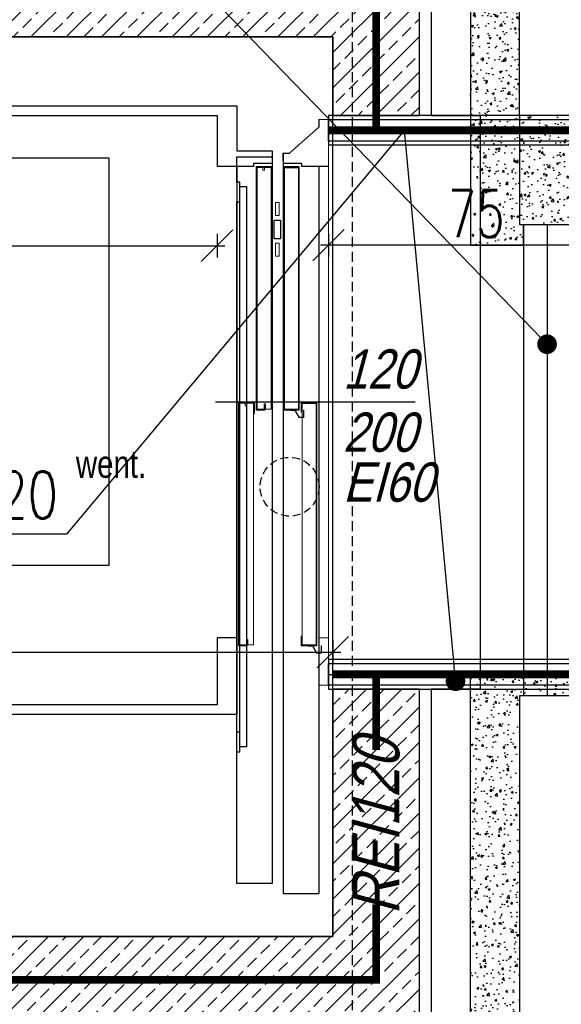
# Model space of a CAD drawing. Header units: millimetres. Extents: x -1256 to 4744, y -2264 to 706.
# Tile 14 of 62: x -158 to -20, y -68 to 182. Entities that reach past the tile are written whole.
import ezdxf
from ezdxf import colors
from ezdxf.entities.mleader import LeaderData, LeaderLine
from ezdxf.enums import TextEntityAlignment as Align
from ezdxf.math import Vec2, Vec3

# ---------------------------------------------------------------- set-up
doc = ezdxf.new("R2010")
doc.units = ezdxf.units.MM
doc.header["$LTSCALE"] = 0.2
for name, pattern in [('DASHED', [19.05, 12.7, -6.35]), ('DASHEDX2', [1.5, 1, -0.5]), ('HIDDEN', [0.375, 0.25, -0.125])]:
    doc.linetypes.add(name, pattern=pattern)
for name, color, linetype in [('-md_kominy', 35, 'Continuous'), ('A-KomentSymb', 11, 'Continuous'), ('A-KOMENTWYM', 30, 'Continuous'), ('A-ocieplenie', 6, 'Continuous'), ('A-opis', 7, 'Continuous'), ('A-rozbiórki', 252, 'Continuous'), ('A-widok', 41, 'Continuous'), ('A-winda', 12, 'Continuous'), ('A-wyposażenie', 203, 'Continuous'), ('A-ściany', 140, 'Continuous'), ('C00-00-00', 7, 'Continuous')]:
    doc.layers.add(name, color=color, linetype=linetype)
doc.layers.add('_p.poż.', color=7, linetype='Continuous', true_color=0xf20000)
doc.layers.add('_pomoc', color=15, linetype='Continuous', plot=False)
doc.layers.add('A-KOMENTWYM - DETAL', color=30, linetype='Continuous', lineweight=5)
doc.styles.add('Arch-Dim', font='romans.shx', dxfattribs={"width": 0.75})
doc.styles.add('Arial-2', font='arial.ttf', dxfattribs={"width": 0.8, "oblique": 15})
doc.styles.add('STYLE1', font='simplex.shx')
doc.styles.add('TXT', font='romans.shx', dxfattribs={"width": 0.7})
doc.linetypes.add('BATTING', pattern='A,0.0001,-0.1,[134,ltypeshp.shx,S=0.1,R=0,X=-0.1,Y=0],-0.2,[134,ltypeshp.shx,S=0.1,R=180,X=0.1,Y=0],-0.1', length=0.4001)
doc.linetypes.add('LINIA LIKW.', pattern='A,0.3,[137,RODZLIN.shx,S=0.06,R=0,X=-0.1,Y=0],0.3', length=0.6)
doc.dimstyles.new('1-50', dxfattribs={"dimtxt": 12, "dimasz": 8, "dimexe": 3, "dimexo": 0, "dimgap": 2, "dimtad": 1, "dimrnd": 0.5, "dimzin": 12, "dimdsep": 46, "dimtxsty": 'TXT', "dimblk": 'OBLIQUE', "dimcen": 0.125, "dimdle": 2, "dimclrd": 256, "dimclre": 256, "dimclrt": 7, "dimazin": 0, "dimtfac": 1, "dimtix": 1, "dimtmove": 1, "dimatfit": 2, "dimfxl": 3, "dimfxlon": 1, "dimtvp": 10, "dimtolj": 1, "dimtzin": 0, "dimarcsym": 0})

# ---------------------------------------------------------------- blocks, each defined once
blk = doc.blocks.new('_Dot')
at = {"color": 0, "linetype": 'ByBlock', "lineweight": -2}
blk.add_line((-0.5, 0), (-1, 0), dxfattribs=at)
at = {"color": 0, "linetype": 'ByBlock', "const_width": 0.5}
blk.add_lwpolyline([(-0.25, 0, 1), (0.25, 0, 1)], format="xyb", close=True, dxfattribs=at)
blk = doc.blocks.new('strz-went')
blk.add_lwpolyline([(0, 0, 0, 1, 0), (0, 1.771, 0, 0, 0), (0, 3.421, 0, 0, 0)], format="xyseb")
at = {"style": 'STYLE1', "width": 0.8, "flags": 4}
blk.add_attdef('NUMBER', (0.324, 2.406), '', height=1, dxfattribs=at)
blk = doc.blocks.new('_Oblique')
at = {"color": 0, "linetype": 'ByBlock', "lineweight": -2}
blk.add_line((-0.5, -0.5), (0.5, 0.5), dxfattribs=at)
blk = doc.blocks.new('*D301')
at = {"layer": 'A-KOMENTWYM - DETAL', "lineweight": -2}
for p, q in [((-398.5, 24.42), (-398.5, 18.42)), ((-78.5, 24.42), (-78.5, 18.42)), ((-400.5, 21.42), (-76.5, 21.42))]:
    blk.add_line(p, q, dxfattribs=at)
at = {"layer": 'Defpoints', "color": 0}
for p in [(-398.5, 178), (-78.5, 178), (-78.5, 21.42)]:
    blk.add_point(p, dxfattribs=at)
at = {"layer": 'A-KOMENTWYM - DETAL', "lineweight": -2, "xscale": 8, "yscale": 8, "zscale": 8, "rotation": 180}
blk.add_blockref('_Oblique', (-398.5, 21.42), dxfattribs=at)
at = {"layer": 'A-KOMENTWYM - DETAL', "lineweight": -2, "xscale": 8, "yscale": 8, "zscale": 8}
blk.add_blockref('_Oblique', (-78.5, 21.42), dxfattribs=at)
at = {"layer": 'A-KOMENTWYM - DETAL', "color": 7, "insert": (-238.5, 29.42), "char_height": 12, "attachment_point": 5, "style": 'TXT'}
blk.add_mtext('\\A1;320', dxfattribs=at)
blk = doc.blocks.new('*D316')
at = {"layer": 'A-KOMENTWYM', "lineweight": -2}
for p, q in [((-79.63, 127.99), (-79.63, 121.99)), ((-4.5, 127.99), (-4.5, 121.99)), ((-2.5, 124.99), (-81.63, 124.99))]:
    blk.add_line(p, q, dxfattribs=at)
at = {"layer": 'Defpoints', "color": 0}
for p in [(-4.5, 160.5), (-79.63, 150.5), (-79.63, 124.99)]:
    blk.add_point(p, dxfattribs=at)
at = {"layer": 'A-KOMENTWYM', "lineweight": -2, "xscale": 8, "yscale": 8, "zscale": 8, "rotation": 180}
blk.add_blockref('_Oblique', (-79.63, 124.99), dxfattribs=at)
at = {"layer": 'A-KOMENTWYM', "lineweight": -2, "xscale": 8, "yscale": 8, "zscale": 8}
blk.add_blockref('_Oblique', (-4.5, 124.99), dxfattribs=at)
at = {"layer": 'A-KOMENTWYM', "color": 7, "insert": (-42.06, 132.99), "char_height": 12, "attachment_point": 5, "style": 'TXT'}
blk.add_mtext('\\A1;75', dxfattribs=at)
blk = doc.blocks.new('*D374')
at = {"layer": 'A-KOMENTWYM - DETAL', "lineweight": -2}
for p, q in [((60.5, -80.14), (60.5, -86.14)), ((320.5, -80.14), (320.5, -86.14)), ((58.5, -83.14), (322.5, -83.14))]:
    blk.add_line(p, q, dxfattribs=at)
at = {"layer": 'Defpoints', "color": 0}
for p in [(60.5, -50), (320.5, -50), (320.5, -83.14)]:
    blk.add_point(p, dxfattribs=at)
at = {"layer": 'A-KOMENTWYM - DETAL', "lineweight": -2, "xscale": 8, "yscale": 8, "zscale": 8, "rotation": 180}
blk.add_blockref('_Oblique', (60.5, -83.14), dxfattribs=at)
at = {"layer": 'A-KOMENTWYM - DETAL', "lineweight": -2, "xscale": 8, "yscale": 8, "zscale": 8}
blk.add_blockref('_Oblique', (320.5, -83.14), dxfattribs=at)
at = {"layer": 'A-KOMENTWYM - DETAL', "color": 7, "insert": (190.5, -75.14), "char_height": 12, "attachment_point": 5, "style": 'TXT'}
blk.add_mtext('\\A1;260', dxfattribs=at)
blk = doc.blocks.new('szyb-szkło_150-I piętro2')
at = {"layer": 'A-ściany', "transparency": 33554687}
h = blk.add_hatch(dxfattribs=at)
h.set_pattern_fill('ANSI33-METRIC', color=14)
h.set_pattern_definition([(45, (428.5, -207.997), (-4.49013, 4.49013), []), (45, (432.99, -207.997), (-4.49013, 4.49013), [3.175, -1.5875])])
h.paths.add_polyline_path([(350, -196), (350, -259), (30, -259), (30, -30), (350, -30), (350, -50), (372, -50.003), (372, -8), (8, -8), (8, -281), (372, -281), (372, -196)])
at = {"layer": '_p.poż.', "linetype": 'DASHEDX2', "ltscale": 10}
for points in [[(207.933, -19, 2, 2, 0), (361, -19, 2, 2, 0), (361, -53.751, 2, 2, 0)], [(350, -192.25, 2, 2, 0), (420.25, -192.25, 2, 2, 0), (420.25, -197.747, 2, 2, 0)], [(361, -211.512, 2, 2, 0), (361, -192.25, 2, 2, 0)], [(230.134, -270, 2, 2, 0), (361, -270, 2, 2, 0), (361, -250.781, 0, 0, 0)]]:
    blk.add_lwpolyline(points, format="xyseb", dxfattribs=at)
at = {"layer": '_p.poż.', "linetype": 'DASHEDX2', "ltscale": 10, "const_width": 2}
blk.add_lwpolyline([(424, -53.75), (348.874, -53.75)], dxfattribs=at)
at = {"layer": 'A-widok', "transparency": 33554679}
blk.add_lwpolyline([(30, -30), (30, -259), (350, -259), (350, -30)], close=True, dxfattribs=at)
at = {"layer": 'A-widok', "color": 14, "transparency": 33554679}
blk.add_lwpolyline([(375, -50), (387.5, -50), (387.5, -196), (375, -196)], dxfattribs=at)
at = {"layer": 'A-winda', "linetype": 'Continuous', "lineweight": 15}
for p, q in [((348.874, -51), (346.374, -51)), ((348.874, -63), (348.874, -51)), ((330.5, -125), (330.5, -63)), ((330.5, -63), (334.5, -63)), ((334.5, -63), (330.5, -63)), ((334.38, -63.12), (330.62, -63.12)), ((330.62, -63.12), (330.62, -124.88)), ((332.134, -63.2), (330.675, -63.2)), ((330.675, -63.2), (330.675, -124.76)), ((332.134, -63.887), (332.134, -63.2)), ((332.621, -63.887), (332.134, -63.887)), ((332.621, -63.2), (332.621, -63.887)), ((334.28, -63.2), (332.621, -63.2)), ((334.28, -124.76), (334.28, -63.2)), ((334.38, -65.9), (334.38, -63.12)), ((334.5, -63), (334.5, -65.9)), ((334.5, -63), (334.5, -63.03)), ((337.374, -65.5), (337.374, -63.121)), ((337.494, -65.5), (337.494, -63.121)), ((339.453, -63), (337.495, -63)), ((337.495, -63), (341.254, -63)), ((337.495, -63.12), (341.254, -63.12)), ((337.671, -63.22), (337.671, -124.834)), ((341.254, -63.12), (341.254, -124.879)), ((341.374, -63.121), (341.374, -124.879)), ((346.639, -63), (348.874, -63)), ((348.874, -63), (348.874, -183)), ((334.5, -65.9), (334.38, -65.9)), ((337.494, -65.5), (337.374, -65.5)), ((336.29, -72.175), (335.34, -72.175)), ((335.34, -75.475), (335.34, -72.175)), ((336.29, -75.475), (336.29, -72.175)), ((335.34, -75.475), (336.29, -75.475)), ((336.29, -82.525), (335.34, -82.525)), ((335.34, -85.825), (335.34, -82.525)), ((336.29, -85.825), (336.29, -82.525)), ((335.34, -85.825), (336.29, -85.825)), ((337.374, -122.5), (337.494, -122.5)), ((337.374, -124.879), (337.374, -122.5)), ((337.494, -124.879), (337.494, -122.5)), ((326, -123), (330, -123)), ((326, -123), (326, -185)), ((330, -123), (326, -123)), ((326.12, -184.88), (326.12, -123.12)), ((326.12, -123.12), (329.88, -123.12)), ((326.175, -184.76), (326.175, -123.2)), ((326.175, -123.2), (327.633, -123.2)), ((327.633, -123.2), (327.633, -123.887)), ((327.633, -123.887), (328.121, -123.887)), ((328.121, -123.887), (328.121, -123.2)), ((328.121, -123.2), (329.78, -123.2)), ((329.78, -123.2), (329.78, -184.76)), ((329.88, -123.12), (329.88, -125.9)), ((330, -125.9), (330, -123)), ((330, -123.03), (330, -123)), ((332.7, -125), (330.5, -125)), ((330.62, -124.88), (332.58, -124.88)), ((330.675, -124.76), (332.48, -124.76)), ((332.48, -123.37), (332.8, -123.37)), ((332.48, -124.76), (332.48, -123.37)), ((332.58, -123.8), (332.7, -123.8)), ((332.58, -124.88), (332.58, -123.8)), ((332.7, -123.8), (332.7, -125)), ((332.8, -123.37), (332.8, -124.76)), ((332.8, -124.76), (334.28, -124.76)), ((341.253, -124.88), (337.495, -124.88)), ((341.253, -125), (337.495, -125)), ((339.224, -125.1), (339.224, -125)), ((340.318, -125.1), (339.224, -125.1)), ((341.333, -126.845), (340.327, -125.105)), ((341.42, -126.795), (340.414, -125.055)), ((341.875, -125.5), (341.875, -123.121)), ((341.995, -125.5), (341.995, -123.121)), ((343.954, -123), (341.996, -123)), ((341.996, -123), (345.755, -123)), ((341.996, -123.12), (345.755, -123.12)), ((342.172, -123.22), (342.172, -184.834)), ((342.524, -125), (342.624, -125)), ((342.524, -125), (342.524, -126.79)), ((342.624, -125), (342.624, -126.79)), ((345.755, -123.12), (345.755, -184.879)), ((345.875, -123.121), (345.875, -184.879)), ((329.88, -125.9), (330, -125.9)), ((342.514, -126.8), (341.428, -126.8)), ((342.514, -126.9), (341.428, -126.9)), ((341.995, -125.5), (341.875, -125.5)), ((341.875, -182.5), (341.995, -182.5)), ((341.875, -184.879), (341.875, -182.5)), ((341.995, -184.879), (341.995, -182.5)), ((326, -185), (328.2, -185)), ((328.08, -184.88), (326.12, -184.88)), ((327.98, -184.76), (326.175, -184.76)), ((327.98, -183.37), (327.98, -184.76)), ((328.3, -183.37), (327.98, -183.37)), ((328.08, -183.8), (328.08, -184.88)), ((328.2, -183.8), (328.08, -183.8)), ((328.2, -185), (328.2, -183.8)), ((328.3, -184.76), (328.3, -183.37)), ((329.78, -184.76), (328.3, -184.76)), ((345.754, -184.88), (341.996, -184.88)), ((345.754, -185), (341.996, -185)), ((343.725, -185.1), (343.725, -185)), ((344.819, -185.1), (343.725, -185.1)), ((345.834, -186.845), (344.828, -185.105)), ((345.92, -186.795), (344.914, -185.055)), ((346.374, -183), (346.374, -195)), ((348.874, -183), (346.374, -183)), ((347.025, -185), (347.125, -185)), ((347.025, -185), (347.025, -186.79)), ((347.125, -185), (347.125, -186.79)), ((348.874, -195), (348.874, -183)), ((347.015, -186.8), (345.929, -186.8)), ((347.015, -186.9), (345.929, -186.9)), ((346.374, -195), (348.874, -195))]:
    blk.add_line(p, q, dxfattribs=at)
at = {"layer": 'A-winda'}
for p, q in [((346.374, -51), (346.374, -53)), ((338.919, -59.574), (346.374, -53)), ((337.374, -59.574), (337.374, -248)), ((337.374, -61.5), (337.374, -59.574)), ((337.374, -59.574), (338.919, -59.574)), ((325.5, -67), (325.5, -60.5)), ((325.5, -60.5), (334.5, -60.5)), ((334.5, -60.5), (334.5, -245.5)), ((342.074, -62.233), (337.374, -62.233)), ((342.074, -63), (342.074, -62.233)), ((337.671, -63.22), (341.236, -63.22)), ((341.236, -63.22), (341.236, -124.834)), ((348.874, -63), (342.074, -63)), ((346.374, -63), (346.374, -248)), ((326.327, -67), (325.5, -67)), ((326.327, -72), (326.327, -67)), ((326.327, -68.055), (328.027, -68.055)), ((328.027, -68.055), (328.027, -210.707)), ((325.5, -245.5), (325.5, -72)), ((325.5, -72), (326.327, -72)), ((326.327, -210.707), (326.327, -72)), ((341.236, -124.834), (337.671, -124.834)), ((342.172, -123.22), (345.736, -123.22)), ((345.736, -123.22), (345.736, -184.834)), ((325.5, -183), (320.5, -183)), ((345.736, -184.834), (342.172, -184.834)), ((326.327, -210.461), (326.327, -205.461)), ((326.327, -207), (325.5, -207)), ((326.327, -212), (326.327, -207)), ((325.5, -212), (326.327, -212)), ((328.027, -210.707), (326.327, -210.707)), ((334.5, -245.5), (325.5, -245.5)), ((337.374, -248), (346.374, -248))]:
    blk.add_line(p, q, dxfattribs=at)
at = {"layer": 'A-winda', "ltscale": 5}
for p in [(355.259, -123), (370.927, -123)]:
    blk.add_line(p, (320.079, -123), dxfattribs=at)
at = {"layer": 'A-winda'}
for points in [[(325.5, -63), (325.5, -202.5), (55.5, -202.5), (55.5, -47.5)], [(55.5, -47.5), (55.5, -47.5), (325.5, -47.5), (325.5, -59)], [(60.5, -200), (60.5, -50), (320.5, -50), (320.5, -63)], [(325.5, -59), (334.5, -59), (334.5, -62.233), (329.8, -62.233), (329.8, -63), (320.5, -63)], [(320.5, -183), (320.5, -200), (60.5, -200), (60.5, -200)]]:
    blk.add_lwpolyline(points, dxfattribs=at)
blk.add_lwpolyline([(335.03, -81.4), (335.03, -76.6), (336.614, -76.6), (336.614, -81.4)], close=True, dxfattribs=at)
at = {"layer": 'A-winda', "linetype": 'Continuous', "lineweight": 15}
for centre, radius, start, end in [((337.495, -63.121), 0.121, 90, 180), ((337.495, -63.121), 0.001, 90, 180), ((341.253, -63.121), 0.121, 0, 90), ((337.495, -124.879), 0.121, 180, 270), ((337.495, -124.879), 0.001, 180, 270), ((340.318, -125.11), 0.11, 30.0351, 90), ((340.318, -125.11), 0.01, 30.0351, 90), ((341.253, -124.879), 0.001, 270, 0), ((341.253, -124.879), 0.121, 270, 0), ((341.996, -123.121), 0.121, 90, 180), ((341.996, -123.121), 0.001, 90, 180), ((345.754, -123.121), 0.121, 0, 90), ((341.428, -126.79), 0.11, 210.0351, 270), ((341.428, -126.79), 0.01, 210.0351, 270), ((342.514, -126.79), 0.01, 270, 0), ((342.514, -126.79), 0.11, 270, 0), ((341.996, -184.879), 0.121, 180, 270), ((341.996, -184.879), 0.001, 180, 270), ((344.819, -185.11), 0.11, 30.0351, 90), ((344.819, -185.11), 0.01, 30.0351, 90), ((345.754, -184.879), 0.001, 270, 0), ((345.754, -184.879), 0.121, 270, 0), ((345.929, -186.79), 0.11, 210.0351, 270), ((345.929, -186.79), 0.01, 210.0351, 270), ((347.015, -186.79), 0.01, 270, 0), ((347.015, -186.79), 0.11, 270, 0)]:
    blk.add_arc(centre, radius, start, end, dxfattribs=at)
at = {"layer": 'A-wyposażenie'}
blk.add_lwpolyline([(292.941, -60.809), (292.941, -164.509), (75.441, -164.509), (75.441, -60.809)], close=True, dxfattribs=at)
at = {"layer": 'A-ściany'}
blk.add_lwpolyline([(350, -196), (350, -259), (30, -259), (30, -30), (350, -30), (350, -50), (372, -50.003), (372, -8), (8, -8), (8, -281), (372, -281), (372, -196)], close=True, dxfattribs=at)
at = {"style": 'Arial-2', "oblique": 15, "width": 0.8}
for s, p in [('120', (352.561, -119.521)), ('200', (352.561, -135.61))]:
    blk.add_text(s, height=10, dxfattribs=at).set_placement(p)
at = {"layer": '_p.poż.', "style": 'Arial-2', "oblique": 15, "width": 0.8}
blk.add_text('EI60', height=10, dxfattribs=at).set_placement((352.561, -148.314))
at = {"layer": '_p.poż.', "insert": (361, -231.125), "char_height": 12, "width": 129.01457, "attachment_point": 5, "rotation": 90, "style": 'Arial-2'}
blk.add_mtext('\\pxt4;REI120', dxfattribs=at)
at = {"layer": 'A-KOMENTWYM - DETAL'}
dim = blk.add_linear_dim(base=(320.5, -83.142), p1=(60.5, -50), p2=(320.5, -50), dimstyle='1-50', override={"dimtxt": 12}, dxfattribs=at)
dim.commit()
dim.dimension.update_dxf_attribs({"geometry": '*D374', "text_midpoint": (190.5, -75.142)})

msp = doc.modelspace()

# ---------------------------------------------------------------- hatches: boundary and pattern name
at = {"layer": 'A-rozbiórki', "transparency": 33554687}
h = msp.add_hatch(dxfattribs=at)
h.set_pattern_fill('AR-CONC', color=256, scale=0.03)
h.set_pattern_definition([(50, (-1529.792, -92.1617), (5.46555, -0.478145), [0.571576, -6.286576]), (355, (-1529.792, -92.1617), (-1.057356, 5.731658), [0.457276, -5.029276]), (100.4501, (-1529.3367, -92.2016), (4.408383, 5.253443), [0.485699, -5.342687]), (46.1842, (-1529.792, -90.638), (8.132395, -1.2613), [0.857326, -9.42975]), (96.6355, (-1529.1145, -90.743), (7.12218, 7.422785), [0.72855, -8.01403]), (351.1842, (-1529.792, -90.638), (7.122136, 7.42282), [0.685876, -7.543876]), (21, (-1529.03, -91.0187), (4.548469, -3.067946), [0.571576, -6.286576]), (326, (-1529.03, -91.0187), (1.854084, 5.525658), [0.457276, -5.029276]), (71.4514, (-1528.651, -91.2744), (6.402523, 2.457684), [0.485699, -5.342687]), (37.5, (-1529.7922, -92.1617), (0.0926722, 2.536758), [7.6e-05, -4.968316, 7.6e-05, -5.105476, 7.6e-05, -5.0474956]), (7.5, (-1529.7922, -92.1617), (2.0046555, 3.0055027), [7.6e-05, -2.910916, 7.6e-05, -4.854016, 7.6e-05, -1.9232956]), (327.5, (-1531.4914, -92.1617), (4.0677036, -0.171763), [7.6e-05, -1.905076, 7.6e-05, -5.943676, 7.6e-05, -7.886776]), (317.5, (-1532.2534, -92.1617), (4.443874, 0.762908), [7.6e-05, -2.476576, 7.6e-05, -3.947236, 7.6e-05, -5.600776])])
h.paths.add_polyline_path([(-4.5, 157.997), (-31, 157.997), (-31, 210.356), (-43.5, 210.356), (-43.5, 125), (-30, 125), (-30, 130.25), (-4.5, 130.25)])
h = msp.add_hatch(dxfattribs=at)
h.set_pattern_fill('AR-CONC', color=256, scale=0.03)
h.set_pattern_definition([(50, (-1529.792, -92.1617), (5.46555, -0.478145), [0.571576, -6.286576]), (355, (-1529.792, -92.1617), (-1.057356, 5.731658), [0.457276, -5.029276]), (100.4501, (-1529.3367, -92.2016), (4.408383, 5.253443), [0.485699, -5.342687]), (46.1842, (-1529.792, -90.638), (8.132395, -1.2613), [0.857326, -9.42975]), (96.6355, (-1529.1145, -90.743), (7.12218, 7.422785), [0.72855, -8.01403]), (351.1842, (-1529.792, -90.638), (7.122136, 7.42282), [0.685876, -7.543876]), (21, (-1529.03, -91.0187), (4.548469, -3.067946), [0.571576, -6.286576]), (326, (-1529.03, -91.0187), (1.854084, 5.525658), [0.457276, -5.029276]), (71.4514, (-1528.651, -91.2744), (6.402523, 2.457684), [0.485699, -5.342687]), (37.5, (-1529.7922, -92.1617), (0.0926722, 2.536758), [7.6e-05, -4.968316, 7.6e-05, -5.105476, 7.6e-05, -5.0474956]), (7.5, (-1529.7922, -92.1617), (2.0046555, 3.0055027), [7.6e-05, -2.910916, 7.6e-05, -4.854016, 7.6e-05, -1.9232956]), (327.5, (-1531.4914, -92.1617), (4.0677036, -0.171763), [7.6e-05, -1.905076, 7.6e-05, -5.943676, 7.6e-05, -7.886776]), (317.5, (-1532.2534, -92.1617), (4.443874, 0.762908), [7.6e-05, -2.476576, 7.6e-05, -3.947236, 7.6e-05, -5.600776])])
h.paths.add_polyline_path([(-4.5, 10.25), (-31, 10.25), (-31, -83.363), (-43.5, -83.363), (-43.5, 15.5), (-4.5, 15.5)])
at = {"layer": 'C00-00-00'}
h = msp.add_hatch(color=256, dxfattribs=at)
h.dxf.hatch_style = 2
h.paths.add_polyline_path([(-155.44, 41.953), (-155.483, 41.953), (-155.398, 41.953)])
h = msp.add_hatch(color=256, dxfattribs=at)
h.dxf.hatch_style = 2
h.paths.add_polyline_path([(-149.937, 41.953), (-149.98, 41.953), (-149.895, 41.953)])
h = msp.add_hatch(color=256, dxfattribs=at)
h.dxf.hatch_style = 2
h.paths.add_polyline_path([(-143.375, 41.953), (-143.418, 41.953), (-143.333, 41.953)])
h = msp.add_hatch(color=256, dxfattribs=at)
h.dxf.hatch_style = 2
h.paths.add_polyline_path([(-140.412, 41.953), (-140.454, 41.953), (-140.369, 41.953)])
h = msp.add_hatch(color=256, dxfattribs=at)
h.dxf.hatch_style = 2
h.paths.add_polyline_path([(-153.832, 37.677), (-154.001, 37.677), (-153.704, 37.677)])
h = msp.add_hatch(color=256, dxfattribs=at)
h.dxf.hatch_style = 2
h.paths.add_polyline_path([(-149.345, 37.677), (-149.513, 37.677), (-149.217, 37.677)])

# ---------------------------------------------------------------- linework, layer by layer
at = {"layer": '-md_kominy', "linetype": 'HIDDEN', "ltscale": 40}
msp.add_circle((-89.522, 63.497), 7.5, dxfattribs=at)
at = {"layer": '_pomoc', "linetype": 'DASHED'}
msp.add_line((-73.5, -222.117), (-73.5, 363.25), dxfattribs=at)
at = {"layer": 'A-ocieplenie', "color": 14, "linetype": 'BATTING', "ltscale": 6, "transparency": 33554679}
for p, q in [((-79.626, 154.247), (-4.5, 154.247)), ((-79.626, 15.747), (-8.25, 15.747))]:
    msp.add_line(p, q, dxfattribs=at)
at = {"layer": 'A-ocieplenie', "transparency": 33554679}
for points in [[(-79.626, 150.497), (-4.5, 150.497), (-4.5, 157.997), (-79.626, 157.997)], [(-79.626, 11.997), (-12, 11.997), (-4.5, 19.497), (-79.626, 19.497)]]:
    msp.add_lwpolyline(points, close=True, dxfattribs=at)
at = {"layer": 'A-ocieplenie', "color": 14, "transparency": 33554679}
for points in [[(-4.5, 151.497), (-79.626, 151.497), (-79.626, 156.997), (-4.5, 156.997)], [(-11, 12.997), (-79.626, 12.997), (-79.626, 18.497), (-5.5, 18.497)]]:
    msp.add_lwpolyline(points, dxfattribs=at)
at = {"layer": 'A-rozbiórki', "linetype": 'LINIA LIKW.', "ltscale": 30, "transparency": 33554679}
for p, q in [((-30, 130.25), (-30, 10.25)), ((-24, 130.25), (-24, 10.25))]:
    msp.add_line(p, q, dxfattribs=at)
for points in [[(-4.5, 157.997), (-31, 157.997), (-31, 210.356), (-43.5, 210.356), (-43.5, 125), (-30, 125), (-30, 130.25), (-4.5, 130.25)], [(-4.5, 10.25), (-31, 10.25), (-31, -83.363), (-43.5, -83.363), (-43.5, 15.5), (-4.5, 15.5)]]:
    msp.add_lwpolyline(points, close=True, dxfattribs=at)
msp.add_lwpolyline([(-31, 157.997), (-31, 130.25), (-30, 130.25)], dxfattribs=at)
at = {"layer": 'A-widok'}
for p, q in [((-53.5, 666.25), (-53.5, 157.997)), ((-53.5, 11.997), (-53.5, -495.75))]:
    msp.add_line(p, q, dxfattribs=at)
at = {"layer": 'A-ściany'}
msp.add_line((-4.5, 10.25), (-31, 10.25), dxfattribs=at)
at = {"layer": 'A-ściany', "lineweight": 0}
msp.add_lwpolyline([(-31, 350.75), (91.399, 350.75), (91.399, 324.25), (-4.5, 324.25), (-4.5, 157.997), (-31, 157.997)], close=True, dxfattribs=at)
msp.add_lwpolyline([(-4.5, -105.25), (-4.5, 10.25), (-31, 10.25), (-31, -209.617), (67.452, -209.617), (67.452, -477.798), (66.388, -477.798), (66.388, -512.727), (87.565, -511.605)], dxfattribs=at)

# ---------------------------------------------------------------- block references
msp.add_blockref('szyb-szkło_150-I piętro2', (-428.5, 207.997))
at = {"layer": 'A-KomentSymb', "linetype": 'Continuous'}
ref = msp.add_blockref('strz-went', (-103.68, 63.497), dxfattribs=dict(at, xscale=7.000000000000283, yscale=7, zscale=7, rotation=90.0000000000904))
ref.add_attrib('NUMBER', 'went.', dxfattribs={"layer": '0', "height": 7, "width": 0.8}).set_placement((-143.924, 72.766), align=Align.TOP_LEFT)

# ---------------------------------------------------------------- dimensions: what is measured, and where the dimension line sits
at = {"layer": 'A-KOMENTWYM'}
dim = msp.add_linear_dim(base=(-79.626, 124.987), p1=(-4.5, 160.497), p2=(-79.626, 150.497), dimstyle='1-50', dxfattribs=at)
dim.commit()
dim.dimension.update_dxf_attribs({"geometry": '*D316', "text_midpoint": (-42.063, 132.987)})
at = {"layer": 'A-KOMENTWYM - DETAL'}
dim = msp.add_linear_dim(base=(-78.5, 21.419), p1=(-398.5, 177.997), p2=(-78.5, 177.997), dimstyle='1-50', override={"dimtxt": 12}, dxfattribs=at)
dim.commit()
dim.dimension.update_dxf_attribs({"geometry": '*D301', "text_midpoint": (-238.5, 29.419)})

# ---------------------------------------------------------------- leaders
at = {"layer": 'A-opis'}
ml = msp.add_multileader_mtext('Standard', dxfattribs=at)
ml.set_content('\\pxt4;okno do likwidacji, poszerzenie i powiększenie otworu do posadzki', color=256, style='Arch-Dim')
ml.set_leader_properties(color=30)
ml.set_arrow_properties(name='DOT')
ml.build(insert=Vec2(0, 0))
ml.multileader.update_dxf_attribs({"text_left_attachment_type": 6, "text_right_attachment_type": 6, "dogleg_length": 2, "arrow_head_size": 5})
ctx = ml.context
ctx.base_point, ctx.char_height, ctx.arrow_head_size, ctx.landing_gap_size, ctx.plane_origin, ctx.plane_y_axis = Vec3(-412.571, 309.098), 12, 5, 0.2, Vec3(-932.595, 4459.747), Vec3(0, -1)
ctx.left_attachment, ctx.right_attachment, ctx.text_align_type = 6, 6, 2
notes = []
notes.append((ctx, [(0, (1, 1, 0), (-226.571, 309.098), (-1, 0), 2, [(0, [(-24, 99.782)], 0, [])])]))
ctx.mtext.insert, ctx.mtext.width, ctx.mtext.alignment = Vec3(-228.771, 325.058), 200, 3
ml = msp.add_multileader_mtext('Standard', dxfattribs=at)
ml.set_content('\\pxt4;szafa sterowa dźwigu', color=256, style='Arch-Dim')
ml.set_leader_properties(color=30)
ml.build(insert=Vec2(0, 0))
ml.multileader.update_dxf_attribs({"text_left_attachment_type": 6, "text_right_attachment_type": 6, "dogleg_length": 2, "arrow_head_size": 10})
ctx = ml.context
ctx.base_point, ctx.char_height, ctx.arrow_head_size, ctx.landing_gap_size, ctx.plane_origin, ctx.plane_x_axis = Vec3(-89.299, 287.408), 12, 10, 0.2, Vec3(-872.419, -3720.82), Vec3(-1, 0)
ctx.left_attachment, ctx.right_attachment, ctx.text_align_type = 6, 6, 2
notes.append((ctx, [(0, (1, 1, 0), (-87.299, 287.408), (-1, 0), 2, [(0, [(17, 171.497)], 0, [])])]))
ctx.mtext.insert, ctx.mtext.width, ctx.mtext.alignment = Vec3(-89.499, 303.368), 103.66057, 3
ml = msp.add_multileader_mtext('Standard', dxfattribs=at)
ml.set_content('\\pxt4;obudowy EI120', color=256, style='Arch-Dim')
ml.set_leader_properties(color=30)
ml.set_arrow_properties(name='DOT')
ml.build(insert=Vec2(0, 0))
ml.multileader.update_dxf_attribs({"text_left_attachment_type": 6, "text_right_attachment_type": 6, "dogleg_length": 2, "arrow_head_size": 5})
ctx = ml.context
ctx.base_point, ctx.char_height, ctx.arrow_head_size, ctx.landing_gap_size, ctx.plane_origin, ctx.plane_y_axis = Vec3(-249.131, 51.459), 12, 5, 0.2, Vec3(-583.693, 4340.868), Vec3(0, -1)
ctx.left_attachment, ctx.right_attachment, ctx.text_align_type = 6, 6, 2
notes.append((ctx, [(0, (1, 1, 0), (-146.291, 51.459), (-1, 0), 2, [(0, [(-47.298, 14), (-60.31, 154.245)], 0, [])])]))
ctx.mtext.insert, ctx.mtext.width, ctx.mtext.alignment = Vec3(-148.491, 67.419), 200, 3
for ctx, leaders in notes:
    for number, flags, end, landing, length, lines in leaders:
        leader = LeaderData()
        leader.index, (leader.has_last_leader_line, leader.has_dogleg_vector, leader.attachment_direction) = number, flags
        leader.last_leader_point, leader.dogleg_vector, leader.dogleg_length = Vec3(end), Vec3(landing), length
        for number, points, colour, breaks in lines:
            line = LeaderLine()
            line.index, line.vertices, line.color, line.breaks = number, Vec3.list(points), colors.encode_raw_color(colour), breaks
            leader.lines.append(line)
        ctx.leaders.append(leader)

doc.saveas('drawing.dxf')
